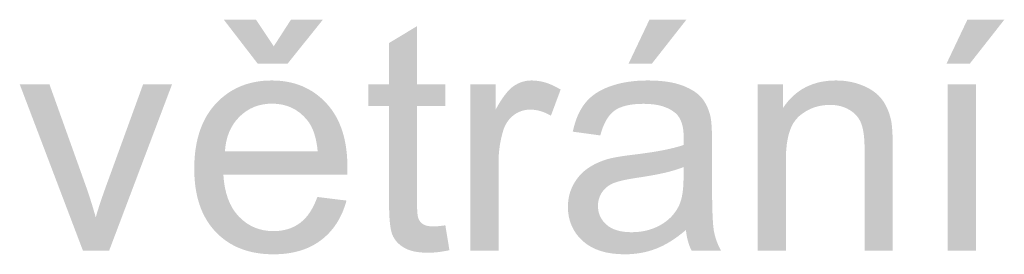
# Model space of a CAD drawing. Extents: x -12025 to 39812, y -28775 to 12.
# Tile 58 of 90: x 29798 to 30441, y -24945 to -24792. Entities that reach past the tile are written whole.
import ezdxf

# ---------------------------------------------------------------- set-up
doc = ezdxf.new("R2010")
doc.units = 0
doc.header["$MEASUREMENT"] = 0
doc.layers.add('OÚ Dukovany půdorys kóty 1NP', color=7, linetype='Continuous')

# ---------------------------------------------------------------- blocks, each defined once
blk = doc.blocks.new('(3)')
at = {"linetype": 'Continuous'}
h = blk.add_hatch(color=154, dxfattribs=at)
edge = h.paths.add_edge_path()
edge.add_spline(control_points=[(1093.33, -120.01), (1093.33, -120.01), (1112.33, -122.36), (1112.33, -122.36)], knot_values=[0, 0, 0, 0, 1, 1, 1, 1], degree=3, periodic=0)
edge.add_spline(control_points=[(1112.33, -122.36), (1109.34, -133.46), (1103.79, -142.08), (1095.68, -148.2)], knot_values=[0, 0, 0, 0, 1, 1, 1, 1], degree=3, periodic=0)
edge.add_spline(control_points=[(1095.68, -148.2), (1087.58, -154.33), (1077.23, -157.4), (1064.63, -157.4)], knot_values=[0, 0, 0, 0, 1, 1, 1, 1], degree=3, periodic=0)
edge.add_spline(control_points=[(1064.63, -157.4), (1048.77, -157.4), (1036.19, -152.51), (1026.89, -142.74)], knot_values=[0, 0, 0, 0, 1, 1, 1, 1], degree=3, periodic=0)
edge.add_spline(control_points=[(1026.89, -142.74), (1017.6, -132.97), (1012.95, -119.26), (1012.95, -101.63)], knot_values=[0, 0, 0, 0, 1, 1, 1, 1], degree=3, periodic=0)
edge.add_spline(control_points=[(1012.95, -101.63), (1012.95, -83.38), (1017.65, -69.22), (1027.04, -59.14)], knot_values=[0, 0, 0, 0, 1, 1, 1, 1], degree=3, periodic=0)
edge.add_spline(control_points=[(1027.04, -59.14), (1036.44, -49.06), (1048.63, -44.02), (1063.61, -44.02)], knot_values=[0, 0, 0, 0, 1, 1, 1, 1], degree=3, periodic=0)
edge.add_spline(control_points=[(1063.61, -44.02), (1078.11, -44.02), (1089.96, -48.96), (1099.16, -58.83)], knot_values=[0, 0, 0, 0, 1, 1, 1, 1], degree=3, periodic=0)
edge.add_spline(control_points=[(1099.16, -58.83), (1108.35, -68.71), (1112.94, -82.6), (1112.94, -100.51)], knot_values=[0, 0, 0, 0, 1, 1, 1, 1], degree=3, periodic=0)
edge.add_spline(control_points=[(1112.94, -100.51), (1112.94, -101.59), (1112.91, -103.23), (1112.84, -105.41)], knot_values=[0, 0, 0, 0, 1, 1, 1, 1], degree=3, periodic=0)
edge.add_spline(control_points=[(1112.84, -105.41), (1112.84, -105.41), (1031.95, -105.41), (1031.95, -105.41)], knot_values=[0, 0, 0, 0, 1, 1, 1, 1], degree=3, periodic=0)
edge.add_spline(control_points=[(1031.95, -105.41), (1032.63, -117.32), (1036, -126.45), (1042.06, -132.78)], knot_values=[0, 0, 0, 0, 1, 1, 1, 1], degree=3, periodic=0)
edge.add_spline(control_points=[(1042.06, -132.78), (1048.12, -139.11), (1055.68, -142.28), (1064.73, -142.28)], knot_values=[0, 0, 0, 0, 1, 1, 1, 1], degree=3, periodic=0)
edge.add_spline(control_points=[(1064.73, -142.28), (1071.48, -142.28), (1077.23, -140.51), (1082, -136.97)], knot_values=[0, 0, 0, 0, 1, 1, 1, 1], degree=3, periodic=0)
edge.add_spline(control_points=[(1082, -136.97), (1086.76, -133.43), (1090.54, -127.78), (1093.33, -120.01)], knot_values=[0, 0, 0, 0, 1, 1, 1, 1], degree=3, periodic=0)
edge.add_spline(control_points=[(1093.33, -120.01), (1093.33, -120.01), (1093.33, -120.01), (1093.33, -120.01)], knot_values=[0, 0, 0, 0, 1, 1, 1, 1], degree=3, periodic=0)
edge.add_spline(control_points=[(1093.33, -120.01), (1093.33, -120.01), (1093.33, -90.29), (1093.33, -90.29)], knot_values=[0, 0, 0, 0, 1, 1, 1, 1], degree=3, periodic=0)
edge.add_spline(control_points=[(1093.33, -90.29), (1093.33, -90.29), (1032.97, -90.29), (1032.97, -90.29)], knot_values=[0, 0, 0, 0, 1, 1, 1, 1], degree=3, periodic=0)
edge.add_spline(control_points=[(1032.97, -90.29), (1032.97, -90.29), (1093.54, -90.29), (1093.54, -90.29)], knot_values=[0, 0, 0, 0, 1, 1, 1, 1], degree=3, periodic=0)
edge.add_spline(control_points=[(1093.54, -90.29), (1092.72, -81.17), (1090.41, -74.32), (1086.59, -69.76)], knot_values=[0, 0, 0, 0, 1, 1, 1, 1], degree=3, periodic=0)
edge.add_spline(control_points=[(1086.59, -69.76), (1080.74, -62.68), (1073.14, -59.14), (1063.81, -59.14)], knot_values=[0, 0, 0, 0, 1, 1, 1, 1], degree=3, periodic=0)
edge.add_spline(control_points=[(1063.81, -59.14), (1055.37, -59.14), (1048.27, -61.96), (1042.52, -67.62)], knot_values=[0, 0, 0, 0, 1, 1, 1, 1], degree=3, periodic=0)
edge.add_spline(control_points=[(1042.52, -67.62), (1036.77, -73.27), (1033.58, -80.83), (1032.97, -90.29)], knot_values=[0, 0, 0, 0, 1, 1, 1, 1], degree=3, periodic=0)
edge.add_spline(control_points=[(1032.97, -90.29), (1032.97, -90.29), (1032.97, -90.29), (1032.97, -90.29)], knot_values=[0, 0, 0, 0, 1, 1, 1, 1], degree=3, periodic=0)
edge.add_spline(control_points=[(1032.97, -90.29), (1032.97, -90.29), (1093.33, -90.29), (1093.33, -90.29)], knot_values=[0, 0, 0, 0, 1, 1, 1, 1], degree=3, periodic=0)
edge.add_spline(control_points=[(1093.33, -90.29), (1093.33, -90.29), (1093.33, -120.01), (1093.33, -120.01)], knot_values=[0, 0, 0, 0, 1, 1, 1, 1], degree=3, periodic=0)
edge.add_spline(control_points=[(1093.33, -120.01), (1093.33, -120.01), (1093.33, -21.76), (1093.33, -21.76)], knot_values=[0, 0, 0, 0, 1, 1, 1, 1], degree=3, periodic=0)
edge.add_spline(control_points=[(1093.33, -21.76), (1093.33, -21.76), (1064.84, -21.76), (1064.84, -21.76)], knot_values=[0, 0, 0, 0, 1, 1, 1, 1], degree=3, periodic=0)
edge.add_spline(control_points=[(1064.84, -21.76), (1064.84, -21.76), (1076.07, -4.39), (1076.07, -4.39)], knot_values=[0, 0, 0, 0, 1, 1, 1, 1], degree=3, periodic=0)
edge.add_spline(control_points=[(1076.07, -4.39), (1076.07, -4.39), (1096.91, -4.39), (1096.91, -4.39)], knot_values=[0, 0, 0, 0, 1, 1, 1, 1], degree=3, periodic=0)
edge.add_spline(control_points=[(1096.91, -4.39), (1096.91, -4.39), (1073.93, -32.99), (1073.93, -32.99)], knot_values=[0, 0, 0, 0, 1, 1, 1, 1], degree=3, periodic=0)
edge.add_spline(control_points=[(1073.93, -32.99), (1073.93, -32.99), (1054.32, -32.99), (1054.32, -32.99)], knot_values=[0, 0, 0, 0, 1, 1, 1, 1], degree=3, periodic=0)
edge.add_spline(control_points=[(1054.32, -32.99), (1054.32, -32.99), (1032.25, -4.39), (1032.25, -4.39)], knot_values=[0, 0, 0, 0, 1, 1, 1, 1], degree=3, periodic=0)
edge.add_spline(control_points=[(1032.25, -4.39), (1032.25, -4.39), (1053.29, -4.39), (1053.29, -4.39)], knot_values=[0, 0, 0, 0, 1, 1, 1, 1], degree=3, periodic=0)
edge.add_spline(control_points=[(1053.29, -4.39), (1053.29, -4.39), (1064.84, -21.76), (1064.84, -21.76)], knot_values=[0, 0, 0, 0, 1, 1, 1, 1], degree=3, periodic=0)
edge.add_spline(control_points=[(1064.84, -21.76), (1064.84, -21.76), (1093.33, -21.76), (1093.33, -21.76)], knot_values=[0, 0, 0, 0, 1, 1, 1, 1], degree=3, periodic=0)
edge.add_spline(control_points=[(1093.33, -21.76), (1093.33, -21.76), (1093.33, -120.01), (1093.33, -120.01)], knot_values=[0, 0, 0, 0, 1, 1, 1, 1], degree=3, periodic=0)
edge.add_spline(control_points=[(1093.33, -120.01), (1093.33, -120.01), (1093.33, -120.01), (1093.33, -120.01)], knot_values=[0, 0, 0, 0, 1, 1, 1, 1], degree=3, periodic=0)
h = blk.add_hatch(color=154, dxfattribs=at)
edge = h.paths.add_edge_path()
edge.add_spline(control_points=[(1333.91, -141.57), (1327.1, -147.35), (1320.54, -151.44), (1314.24, -153.82)], knot_values=[0, 0, 0, 0, 1, 1, 1, 1], degree=3, periodic=0)
edge.add_spline(control_points=[(1314.24, -153.82), (1307.94, -156.21), (1301.19, -157.4), (1293.97, -157.4)], knot_values=[0, 0, 0, 0, 1, 1, 1, 1], degree=3, periodic=0)
edge.add_spline(control_points=[(1293.97, -157.4), (1282.05, -157.4), (1272.89, -154.49), (1266.49, -148.66)], knot_values=[0, 0, 0, 0, 1, 1, 1, 1], degree=3, periodic=0)
edge.add_spline(control_points=[(1266.49, -148.66), (1260.09, -142.84), (1256.89, -135.4), (1256.89, -126.35)], knot_values=[0, 0, 0, 0, 1, 1, 1, 1], degree=3, periodic=0)
edge.add_spline(control_points=[(1256.89, -126.35), (1256.89, -121.04), (1258.1, -116.18), (1260.52, -111.79)], knot_values=[0, 0, 0, 0, 1, 1, 1, 1], degree=3, periodic=0)
edge.add_spline(control_points=[(1260.52, -111.79), (1262.94, -107.4), (1266.1, -103.88), (1270.02, -101.22)], knot_values=[0, 0, 0, 0, 1, 1, 1, 1], degree=3, periodic=0)
edge.add_spline(control_points=[(1270.02, -101.22), (1273.93, -98.56), (1278.34, -96.56), (1283.24, -95.19)], knot_values=[0, 0, 0, 0, 1, 1, 1, 1], degree=3, periodic=0)
edge.add_spline(control_points=[(1283.24, -95.19), (1286.85, -94.24), (1292.3, -93.32), (1299.59, -92.44)], knot_values=[0, 0, 0, 0, 1, 1, 1, 1], degree=3, periodic=0)
edge.add_spline(control_points=[(1299.59, -92.44), (1314.43, -90.67), (1325.36, -88.55), (1332.37, -86.1)], knot_values=[0, 0, 0, 0, 1, 1, 1, 1], degree=3, periodic=0)
edge.add_spline(control_points=[(1332.37, -86.1), (1332.44, -83.58), (1332.48, -81.98), (1332.48, -81.3)], knot_values=[0, 0, 0, 0, 1, 1, 1, 1], degree=3, periodic=0)
edge.add_spline(control_points=[(1332.48, -81.3), (1332.48, -73.81), (1330.74, -68.54), (1327.27, -65.47)], knot_values=[0, 0, 0, 0, 1, 1, 1, 1], degree=3, periodic=0)
edge.add_spline(control_points=[(1327.27, -65.47), (1322.57, -61.32), (1315.59, -59.24), (1306.33, -59.24)], knot_values=[0, 0, 0, 0, 1, 1, 1, 1], degree=3, periodic=0)
edge.add_spline(control_points=[(1306.33, -59.24), (1297.68, -59.24), (1291.3, -60.76), (1287.18, -63.79)], knot_values=[0, 0, 0, 0, 1, 1, 1, 1], degree=3, periodic=0)
edge.add_spline(control_points=[(1287.18, -63.79), (1283.06, -66.82), (1280.01, -72.18), (1278.04, -79.87)], knot_values=[0, 0, 0, 0, 1, 1, 1, 1], degree=3, periodic=0)
edge.add_spline(control_points=[(1278.04, -79.87), (1278.04, -79.87), (1260.06, -77.42), (1260.06, -77.42)], knot_values=[0, 0, 0, 0, 1, 1, 1, 1], degree=3, periodic=0)
edge.add_spline(control_points=[(1260.06, -77.42), (1261.69, -69.73), (1264.38, -63.51), (1268.13, -58.78)], knot_values=[0, 0, 0, 0, 1, 1, 1, 1], degree=3, periodic=0)
edge.add_spline(control_points=[(1268.13, -58.78), (1271.87, -54.05), (1277.29, -50.41), (1284.37, -47.85)], knot_values=[0, 0, 0, 0, 1, 1, 1, 1], degree=3, periodic=0)
edge.add_spline(control_points=[(1284.37, -47.85), (1291.45, -45.3), (1299.65, -44.02), (1308.98, -44.02)], knot_values=[0, 0, 0, 0, 1, 1, 1, 1], degree=3, periodic=0)
edge.add_spline(control_points=[(1308.98, -44.02), (1318.24, -44.02), (1325.77, -45.11), (1331.56, -47.29)], knot_values=[0, 0, 0, 0, 1, 1, 1, 1], degree=3, periodic=0)
edge.add_spline(control_points=[(1331.56, -47.29), (1337.34, -49.47), (1341.6, -52.21), (1344.32, -55.51)], knot_values=[0, 0, 0, 0, 1, 1, 1, 1], degree=3, periodic=0)
edge.add_spline(control_points=[(1344.32, -55.51), (1347.05, -58.82), (1348.95, -62.99), (1350.04, -68.02)], knot_values=[0, 0, 0, 0, 1, 1, 1, 1], degree=3, periodic=0)
edge.add_spline(control_points=[(1350.04, -68.02), (1350.66, -71.16), (1350.96, -76.81), (1350.96, -84.98)], knot_values=[0, 0, 0, 0, 1, 1, 1, 1], degree=3, periodic=0)
edge.add_spline(control_points=[(1350.96, -84.98), (1350.96, -84.98), (1350.96, -109.49), (1350.96, -109.49)], knot_values=[0, 0, 0, 0, 1, 1, 1, 1], degree=3, periodic=0)
edge.add_spline(control_points=[(1350.96, -109.49), (1350.96, -126.58), (1351.35, -137.39), (1352.14, -141.92)], knot_values=[0, 0, 0, 0, 1, 1, 1, 1], degree=3, periodic=0)
edge.add_spline(control_points=[(1352.14, -141.92), (1352.92, -146.45), (1354.47, -150.79), (1356.78, -154.95)], knot_values=[0, 0, 0, 0, 1, 1, 1, 1], degree=3, periodic=0)
edge.add_spline(control_points=[(1356.78, -154.95), (1356.78, -154.95), (1337.58, -154.95), (1337.58, -154.95)], knot_values=[0, 0, 0, 0, 1, 1, 1, 1], degree=3, periodic=0)
edge.add_spline(control_points=[(1337.58, -154.95), (1335.68, -151.13), (1334.45, -146.67), (1333.91, -141.57)], knot_values=[0, 0, 0, 0, 1, 1, 1, 1], degree=3, periodic=0)
edge.add_spline(control_points=[(1333.91, -141.57), (1333.91, -141.57), (1333.91, -141.57), (1333.91, -141.57)], knot_values=[0, 0, 0, 0, 1, 1, 1, 1], degree=3, periodic=0)
edge.add_spline(control_points=[(1333.91, -141.57), (1333.91, -141.57), (1333.91, -100.51), (1333.91, -100.51)], knot_values=[0, 0, 0, 0, 1, 1, 1, 1], degree=3, periodic=0)
edge.add_spline(control_points=[(1333.91, -100.51), (1333.91, -100.51), (1332.37, -100.51), (1332.37, -100.51)], knot_values=[0, 0, 0, 0, 1, 1, 1, 1], degree=3, periodic=0)
edge.add_spline(control_points=[(1332.37, -100.51), (1325.7, -103.23), (1315.69, -105.54), (1302.34, -107.45)], knot_values=[0, 0, 0, 0, 1, 1, 1, 1], degree=3, periodic=0)
edge.add_spline(control_points=[(1302.34, -107.45), (1294.79, -108.54), (1289.44, -109.77), (1286.31, -111.13)], knot_values=[0, 0, 0, 0, 1, 1, 1, 1], degree=3, periodic=0)
edge.add_spline(control_points=[(1286.31, -111.13), (1283.18, -112.49), (1280.76, -114.48), (1279.06, -117.1)], knot_values=[0, 0, 0, 0, 1, 1, 1, 1], degree=3, periodic=0)
edge.add_spline(control_points=[(1279.06, -117.1), (1277.35, -119.72), (1276.5, -122.64), (1276.5, -125.84)], knot_values=[0, 0, 0, 0, 1, 1, 1, 1], degree=3, periodic=0)
edge.add_spline(control_points=[(1276.5, -125.84), (1276.5, -130.74), (1278.36, -134.82), (1282.07, -138.09)], knot_values=[0, 0, 0, 0, 1, 1, 1, 1], degree=3, periodic=0)
edge.add_spline(control_points=[(1282.07, -138.09), (1285.78, -141.36), (1291.21, -143), (1298.36, -143)], knot_values=[0, 0, 0, 0, 1, 1, 1, 1], degree=3, periodic=0)
edge.add_spline(control_points=[(1298.36, -143), (1305.44, -143), (1311.74, -141.45), (1317.26, -138.35)], knot_values=[0, 0, 0, 0, 1, 1, 1, 1], degree=3, periodic=0)
edge.add_spline(control_points=[(1317.26, -138.35), (1322.77, -135.25), (1326.82, -131.01), (1329.41, -125.63)], knot_values=[0, 0, 0, 0, 1, 1, 1, 1], degree=3, periodic=0)
edge.add_spline(control_points=[(1329.41, -125.63), (1331.39, -121.48), (1332.37, -115.35), (1332.37, -107.25)], knot_values=[0, 0, 0, 0, 1, 1, 1, 1], degree=3, periodic=0)
edge.add_spline(control_points=[(1332.37, -107.25), (1332.37, -107.25), (1332.37, -100.51), (1332.37, -100.51)], knot_values=[0, 0, 0, 0, 1, 1, 1, 1], degree=3, periodic=0)
edge.add_spline(control_points=[(1332.37, -100.51), (1332.37, -100.51), (1333.91, -100.51), (1333.91, -100.51)], knot_values=[0, 0, 0, 0, 1, 1, 1, 1], degree=3, periodic=0)
edge.add_spline(control_points=[(1333.91, -100.51), (1333.91, -100.51), (1333.91, -141.57), (1333.91, -141.57)], knot_values=[0, 0, 0, 0, 1, 1, 1, 1], degree=3, periodic=0)
edge.add_spline(control_points=[(1333.91, -141.57), (1333.91, -141.57), (1333.91, -32.99), (1333.91, -32.99)], knot_values=[0, 0, 0, 0, 1, 1, 1, 1], degree=3, periodic=0)
edge.add_spline(control_points=[(1333.91, -32.99), (1333.91, -32.99), (1296.52, -32.99), (1296.52, -32.99)], knot_values=[0, 0, 0, 0, 1, 1, 1, 1], degree=3, periodic=0)
edge.add_spline(control_points=[(1296.52, -32.99), (1296.52, -32.99), (1310.11, -4.39), (1310.11, -4.39)], knot_values=[0, 0, 0, 0, 1, 1, 1, 1], degree=3, periodic=0)
edge.add_spline(control_points=[(1310.11, -4.39), (1310.11, -4.39), (1334.21, -4.39), (1334.21, -4.39)], knot_values=[0, 0, 0, 0, 1, 1, 1, 1], degree=3, periodic=0)
edge.add_spline(control_points=[(1334.21, -4.39), (1334.21, -4.39), (1311.74, -32.99), (1311.74, -32.99)], knot_values=[0, 0, 0, 0, 1, 1, 1, 1], degree=3, periodic=0)
edge.add_spline(control_points=[(1311.74, -32.99), (1311.74, -32.99), (1296.52, -32.99), (1296.52, -32.99)], knot_values=[0, 0, 0, 0, 1, 1, 1, 1], degree=3, periodic=0)
edge.add_spline(control_points=[(1296.52, -32.99), (1296.52, -32.99), (1333.91, -32.99), (1333.91, -32.99)], knot_values=[0, 0, 0, 0, 1, 1, 1, 1], degree=3, periodic=0)
edge.add_spline(control_points=[(1333.91, -32.99), (1333.91, -32.99), (1333.91, -141.57), (1333.91, -141.57)], knot_values=[0, 0, 0, 0, 1, 1, 1, 1], degree=3, periodic=0)
edge.add_spline(control_points=[(1333.91, -141.57), (1333.91, -141.57), (1333.91, -141.57), (1333.91, -141.57)], knot_values=[0, 0, 0, 0, 1, 1, 1, 1], degree=3, periodic=0)
h = blk.add_hatch(color=154, dxfattribs=at)
edge = h.paths.add_edge_path()
edge.add_spline(control_points=[(1504.89, -154.95), (1504.89, -154.95), (1504.89, -46.47), (1504.89, -46.47)], knot_values=[0, 0, 0, 0, 1, 1, 1, 1], degree=3, periodic=0)
edge.add_spline(control_points=[(1504.89, -46.47), (1504.89, -46.47), (1523.27, -46.47), (1523.27, -46.47)], knot_values=[0, 0, 0, 0, 1, 1, 1, 1], degree=3, periodic=0)
edge.add_spline(control_points=[(1523.27, -46.47), (1523.27, -46.47), (1523.27, -154.95), (1523.27, -154.95)], knot_values=[0, 0, 0, 0, 1, 1, 1, 1], degree=3, periodic=0)
edge.add_spline(control_points=[(1523.27, -154.95), (1523.27, -154.95), (1504.89, -154.95), (1504.89, -154.95)], knot_values=[0, 0, 0, 0, 1, 1, 1, 1], degree=3, periodic=0)
edge.add_spline(control_points=[(1504.89, -154.95), (1504.89, -154.95), (1504.89, -32.99), (1504.89, -32.99)], knot_values=[0, 0, 0, 0, 1, 1, 1, 1], degree=3, periodic=0)
edge.add_spline(control_points=[(1504.89, -32.99), (1504.89, -32.99), (1504.07, -32.99), (1504.07, -32.99)], knot_values=[0, 0, 0, 0, 1, 1, 1, 1], degree=3, periodic=0)
edge.add_spline(control_points=[(1504.07, -32.99), (1504.07, -32.99), (1517.65, -4.39), (1517.65, -4.39)], knot_values=[0, 0, 0, 0, 1, 1, 1, 1], degree=3, periodic=0)
edge.add_spline(control_points=[(1517.65, -4.39), (1517.65, -4.39), (1541.76, -4.39), (1541.76, -4.39)], knot_values=[0, 0, 0, 0, 1, 1, 1, 1], degree=3, periodic=0)
edge.add_spline(control_points=[(1541.76, -4.39), (1541.76, -4.39), (1519.29, -32.99), (1519.29, -32.99)], knot_values=[0, 0, 0, 0, 1, 1, 1, 1], degree=3, periodic=0)
edge.add_spline(control_points=[(1519.29, -32.99), (1519.29, -32.99), (1504.07, -32.99), (1504.07, -32.99)], knot_values=[0, 0, 0, 0, 1, 1, 1, 1], degree=3, periodic=0)
edge.add_spline(control_points=[(1504.07, -32.99), (1504.07, -32.99), (1504.89, -32.99), (1504.89, -32.99)], knot_values=[0, 0, 0, 0, 1, 1, 1, 1], degree=3, periodic=0)
edge.add_spline(control_points=[(1504.89, -32.99), (1504.89, -32.99), (1504.89, -154.95), (1504.89, -154.95)], knot_values=[0, 0, 0, 0, 1, 1, 1, 1], degree=3, periodic=0)
edge.add_spline(control_points=[(1504.89, -154.95), (1504.89, -154.95), (1504.89, -154.95), (1504.89, -154.95)], knot_values=[0, 0, 0, 0, 1, 1, 1, 1], degree=3, periodic=0)
h = blk.add_hatch(color=154, dxfattribs=at)
edge = h.paths.add_edge_path()
edge.add_spline(control_points=[(1176.88, -138.5), (1176.88, -138.5), (1179.54, -154.74), (1179.54, -154.74)], knot_values=[0, 0, 0, 0, 1, 1, 1, 1], degree=3, periodic=0)
edge.add_spline(control_points=[(1179.54, -154.74), (1174.36, -155.83), (1169.73, -156.38), (1165.65, -156.38)], knot_values=[0, 0, 0, 0, 1, 1, 1, 1], degree=3, periodic=0)
edge.add_spline(control_points=[(1165.65, -156.38), (1158.97, -156.38), (1153.8, -155.32), (1150.12, -153.21)], knot_values=[0, 0, 0, 0, 1, 1, 1, 1], degree=3, periodic=0)
edge.add_spline(control_points=[(1150.12, -153.21), (1146.45, -151.1), (1143.86, -148.32), (1142.36, -144.88)], knot_values=[0, 0, 0, 0, 1, 1, 1, 1], degree=3, periodic=0)
edge.add_spline(control_points=[(1142.36, -144.88), (1140.86, -141.45), (1140.11, -134.21), (1140.11, -123.18)], knot_values=[0, 0, 0, 0, 1, 1, 1, 1], degree=3, periodic=0)
edge.add_spline(control_points=[(1140.11, -123.18), (1140.11, -123.18), (1140.11, -60.77), (1140.11, -60.77)], knot_values=[0, 0, 0, 0, 1, 1, 1, 1], degree=3, periodic=0)
edge.add_spline(control_points=[(1140.11, -60.77), (1140.11, -60.77), (1126.63, -60.77), (1126.63, -60.77)], knot_values=[0, 0, 0, 0, 1, 1, 1, 1], degree=3, periodic=0)
edge.add_spline(control_points=[(1126.63, -60.77), (1126.63, -60.77), (1126.63, -46.47), (1126.63, -46.47)], knot_values=[0, 0, 0, 0, 1, 1, 1, 1], degree=3, periodic=0)
edge.add_spline(control_points=[(1126.63, -46.47), (1126.63, -46.47), (1140.11, -46.47), (1140.11, -46.47)], knot_values=[0, 0, 0, 0, 1, 1, 1, 1], degree=3, periodic=0)
edge.add_spline(control_points=[(1140.11, -46.47), (1140.11, -46.47), (1140.11, -19.61), (1140.11, -19.61)], knot_values=[0, 0, 0, 0, 1, 1, 1, 1], degree=3, periodic=0)
edge.add_spline(control_points=[(1140.11, -19.61), (1140.11, -19.61), (1158.4, -8.58), (1158.4, -8.58)], knot_values=[0, 0, 0, 0, 1, 1, 1, 1], degree=3, periodic=0)
edge.add_spline(control_points=[(1158.4, -8.58), (1158.4, -8.58), (1158.4, -46.47), (1158.4, -46.47)], knot_values=[0, 0, 0, 0, 1, 1, 1, 1], degree=3, periodic=0)
edge.add_spline(control_points=[(1158.4, -46.47), (1158.4, -46.47), (1176.88, -46.47), (1176.88, -46.47)], knot_values=[0, 0, 0, 0, 1, 1, 1, 1], degree=3, periodic=0)
edge.add_spline(control_points=[(1176.88, -46.47), (1176.88, -46.47), (1176.88, -60.77), (1176.88, -60.77)], knot_values=[0, 0, 0, 0, 1, 1, 1, 1], degree=3, periodic=0)
edge.add_spline(control_points=[(1176.88, -60.77), (1176.88, -60.77), (1158.4, -60.77), (1158.4, -60.77)], knot_values=[0, 0, 0, 0, 1, 1, 1, 1], degree=3, periodic=0)
edge.add_spline(control_points=[(1158.4, -60.77), (1158.4, -60.77), (1158.4, -124.2), (1158.4, -124.2)], knot_values=[0, 0, 0, 0, 1, 1, 1, 1], degree=3, periodic=0)
edge.add_spline(control_points=[(1158.4, -124.2), (1158.4, -129.44), (1158.72, -132.82), (1159.37, -134.31)], knot_values=[0, 0, 0, 0, 1, 1, 1, 1], degree=3, periodic=0)
edge.add_spline(control_points=[(1159.37, -134.31), (1160.01, -135.81), (1161.07, -137), (1162.53, -137.89)], knot_values=[0, 0, 0, 0, 1, 1, 1, 1], degree=3, periodic=0)
edge.add_spline(control_points=[(1162.53, -137.89), (1164, -138.77), (1166.09, -139.22), (1168.81, -139.22)], knot_values=[0, 0, 0, 0, 1, 1, 1, 1], degree=3, periodic=0)
edge.add_spline(control_points=[(1168.81, -139.22), (1170.86, -139.22), (1173.55, -138.98), (1176.88, -138.5)], knot_values=[0, 0, 0, 0, 1, 1, 1, 1], degree=3, periodic=0)
edge.add_spline(control_points=[(1176.88, -138.5), (1176.88, -138.5), (1176.88, -138.5), (1176.88, -138.5)], knot_values=[0, 0, 0, 0, 1, 1, 1, 1], degree=3, periodic=0)
h = blk.add_hatch(color=154, dxfattribs=at)
edge = h.paths.add_edge_path()
edge.add_spline(control_points=[(1193.19, -154.95), (1193.19, -154.95), (1193.19, -46.47), (1193.19, -46.47)], knot_values=[0, 0, 0, 0, 1, 1, 1, 1], degree=3, periodic=0)
edge.add_spline(control_points=[(1193.19, -46.47), (1193.19, -46.47), (1209.74, -46.47), (1209.74, -46.47)], knot_values=[0, 0, 0, 0, 1, 1, 1, 1], degree=3, periodic=0)
edge.add_spline(control_points=[(1209.74, -46.47), (1209.74, -46.47), (1209.74, -62.92), (1209.74, -62.92)], knot_values=[0, 0, 0, 0, 1, 1, 1, 1], degree=3, periodic=0)
edge.add_spline(control_points=[(1209.74, -62.92), (1213.96, -55.22), (1217.86, -50.15), (1221.43, -47.7)], knot_values=[0, 0, 0, 0, 1, 1, 1, 1], degree=3, periodic=0)
edge.add_spline(control_points=[(1221.43, -47.7), (1225.01, -45.25), (1228.94, -44.02), (1233.23, -44.02)], knot_values=[0, 0, 0, 0, 1, 1, 1, 1], degree=3, periodic=0)
edge.add_spline(control_points=[(1233.23, -44.02), (1239.43, -44.02), (1245.73, -46), (1252.13, -49.95)], knot_values=[0, 0, 0, 0, 1, 1, 1, 1], degree=3, periodic=0)
edge.add_spline(control_points=[(1252.13, -49.95), (1252.13, -49.95), (1245.79, -67), (1245.79, -67)], knot_values=[0, 0, 0, 0, 1, 1, 1, 1], degree=3, periodic=0)
edge.add_spline(control_points=[(1245.79, -67), (1241.3, -64.35), (1236.8, -63.02), (1232.31, -63.02)], knot_values=[0, 0, 0, 0, 1, 1, 1, 1], degree=3, periodic=0)
edge.add_spline(control_points=[(1232.31, -63.02), (1228.29, -63.02), (1224.68, -64.23), (1221.48, -66.65)], knot_values=[0, 0, 0, 0, 1, 1, 1, 1], degree=3, periodic=0)
edge.add_spline(control_points=[(1221.48, -66.65), (1218.28, -69.06), (1216, -72.42), (1214.64, -76.71)], knot_values=[0, 0, 0, 0, 1, 1, 1, 1], degree=3, periodic=0)
edge.add_spline(control_points=[(1214.64, -76.71), (1212.6, -83.24), (1211.58, -90.39), (1211.58, -98.16)], knot_values=[0, 0, 0, 0, 1, 1, 1, 1], degree=3, periodic=0)
edge.add_spline(control_points=[(1211.58, -98.16), (1211.58, -98.16), (1211.58, -154.95), (1211.58, -154.95)], knot_values=[0, 0, 0, 0, 1, 1, 1, 1], degree=3, periodic=0)
edge.add_spline(control_points=[(1211.58, -154.95), (1211.58, -154.95), (1193.19, -154.95), (1193.19, -154.95)], knot_values=[0, 0, 0, 0, 1, 1, 1, 1], degree=3, periodic=0)
h = blk.add_hatch(color=154, dxfattribs=at)
edge = h.paths.add_edge_path()
edge.add_spline(control_points=[(1380.79, -154.95), (1380.79, -154.95), (1380.79, -46.47), (1380.79, -46.47)], knot_values=[0, 0, 0, 0, 1, 1, 1, 1], degree=3, periodic=0)
edge.add_spline(control_points=[(1380.79, -46.47), (1380.79, -46.47), (1397.33, -46.47), (1397.33, -46.47)], knot_values=[0, 0, 0, 0, 1, 1, 1, 1], degree=3, periodic=0)
edge.add_spline(control_points=[(1397.33, -46.47), (1397.33, -46.47), (1397.33, -61.9), (1397.33, -61.9)], knot_values=[0, 0, 0, 0, 1, 1, 1, 1], degree=3, periodic=0)
edge.add_spline(control_points=[(1397.33, -61.9), (1405.3, -49.98), (1416.81, -44.02), (1431.86, -44.02)], knot_values=[0, 0, 0, 0, 1, 1, 1, 1], degree=3, periodic=0)
edge.add_spline(control_points=[(1431.86, -44.02), (1438.39, -44.02), (1444.4, -45.2), (1449.88, -47.55)], knot_values=[0, 0, 0, 0, 1, 1, 1, 1], degree=3, periodic=0)
edge.add_spline(control_points=[(1449.88, -47.55), (1455.37, -49.9), (1459.47, -52.98), (1462.19, -56.79)], knot_values=[0, 0, 0, 0, 1, 1, 1, 1], degree=3, periodic=0)
edge.add_spline(control_points=[(1462.19, -56.79), (1464.92, -60.6), (1466.82, -65.13), (1467.91, -70.37)], knot_values=[0, 0, 0, 0, 1, 1, 1, 1], degree=3, periodic=0)
edge.add_spline(control_points=[(1467.91, -70.37), (1468.59, -73.78), (1468.93, -79.74), (1468.93, -88.25)], knot_values=[0, 0, 0, 0, 1, 1, 1, 1], degree=3, periodic=0)
edge.add_spline(control_points=[(1468.93, -88.25), (1468.93, -88.25), (1468.93, -154.95), (1468.93, -154.95)], knot_values=[0, 0, 0, 0, 1, 1, 1, 1], degree=3, periodic=0)
edge.add_spline(control_points=[(1468.93, -154.95), (1468.93, -154.95), (1450.55, -154.95), (1450.55, -154.95)], knot_values=[0, 0, 0, 0, 1, 1, 1, 1], degree=3, periodic=0)
edge.add_spline(control_points=[(1450.55, -154.95), (1450.55, -154.95), (1450.55, -88.96), (1450.55, -88.96)], knot_values=[0, 0, 0, 0, 1, 1, 1, 1], degree=3, periodic=0)
edge.add_spline(control_points=[(1450.55, -88.96), (1450.55, -81.47), (1449.83, -75.87), (1448.4, -72.16)], knot_values=[0, 0, 0, 0, 1, 1, 1, 1], degree=3, periodic=0)
edge.add_spline(control_points=[(1448.4, -72.16), (1446.97, -68.45), (1444.44, -65.49), (1440.79, -63.28)], knot_values=[0, 0, 0, 0, 1, 1, 1, 1], degree=3, periodic=0)
edge.add_spline(control_points=[(1440.79, -63.28), (1437.15, -61.06), (1432.88, -59.96), (1427.98, -59.96)], knot_values=[0, 0, 0, 0, 1, 1, 1, 1], degree=3, periodic=0)
edge.add_spline(control_points=[(1427.98, -59.96), (1420.14, -59.96), (1413.39, -62.44), (1407.7, -67.41)], knot_values=[0, 0, 0, 0, 1, 1, 1, 1], degree=3, periodic=0)
edge.add_spline(control_points=[(1407.7, -67.41), (1402.02, -72.38), (1399.17, -81.81), (1399.17, -95.7)], knot_values=[0, 0, 0, 0, 1, 1, 1, 1], degree=3, periodic=0)
edge.add_spline(control_points=[(1399.17, -95.7), (1399.17, -95.7), (1399.17, -154.95), (1399.17, -154.95)], knot_values=[0, 0, 0, 0, 1, 1, 1, 1], degree=3, periodic=0)
edge.add_spline(control_points=[(1399.17, -154.95), (1399.17, -154.95), (1380.79, -154.95), (1380.79, -154.95)], knot_values=[0, 0, 0, 0, 1, 1, 1, 1], degree=3, periodic=0)
h = blk.add_hatch(color=154, dxfattribs=at)
edge = h.paths.add_edge_path()
edge.add_spline(control_points=[(940.26, -154.95), (940.26, -154.95), (899, -46.47), (899, -46.47)], knot_values=[0, 0, 0, 0, 1, 1, 1, 1], degree=3, periodic=0)
edge.add_spline(control_points=[(899, -46.47), (899, -46.47), (918.4, -46.47), (918.4, -46.47)], knot_values=[0, 0, 0, 0, 1, 1, 1, 1], degree=3, periodic=0)
edge.add_spline(control_points=[(918.4, -46.47), (918.4, -46.47), (941.69, -111.43), (941.69, -111.43)], knot_values=[0, 0, 0, 0, 1, 1, 1, 1], degree=3, periodic=0)
edge.add_spline(control_points=[(941.69, -111.43), (944.21, -118.45), (946.52, -125.73), (948.64, -133.29)], knot_values=[0, 0, 0, 0, 1, 1, 1, 1], degree=3, periodic=0)
edge.add_spline(control_points=[(948.64, -133.29), (950.27, -127.57), (952.55, -120.69), (955.48, -112.66)], knot_values=[0, 0, 0, 0, 1, 1, 1, 1], degree=3, periodic=0)
edge.add_spline(control_points=[(955.48, -112.66), (955.48, -112.66), (979.58, -46.47), (979.58, -46.47)], knot_values=[0, 0, 0, 0, 1, 1, 1, 1], degree=3, periodic=0)
edge.add_spline(control_points=[(979.58, -46.47), (979.58, -46.47), (998.48, -46.47), (998.48, -46.47)], knot_values=[0, 0, 0, 0, 1, 1, 1, 1], degree=3, periodic=0)
edge.add_spline(control_points=[(998.48, -46.47), (998.48, -46.47), (957.42, -154.95), (957.42, -154.95)], knot_values=[0, 0, 0, 0, 1, 1, 1, 1], degree=3, periodic=0)
edge.add_spline(control_points=[(957.42, -154.95), (957.42, -154.95), (940.26, -154.95), (940.26, -154.95)], knot_values=[0, 0, 0, 0, 1, 1, 1, 1], degree=3, periodic=0)

msp = doc.modelspace()

# ---------------------------------------------------------------- block references
at = {"layer": 'OÚ Dukovany půdorys kóty 1NP', "color": 154, "linetype": 'Continuous'}
msp.add_blockref('(3)', (28899.06, -24787.64), dxfattribs=at)

doc.saveas('drawing.dxf')
